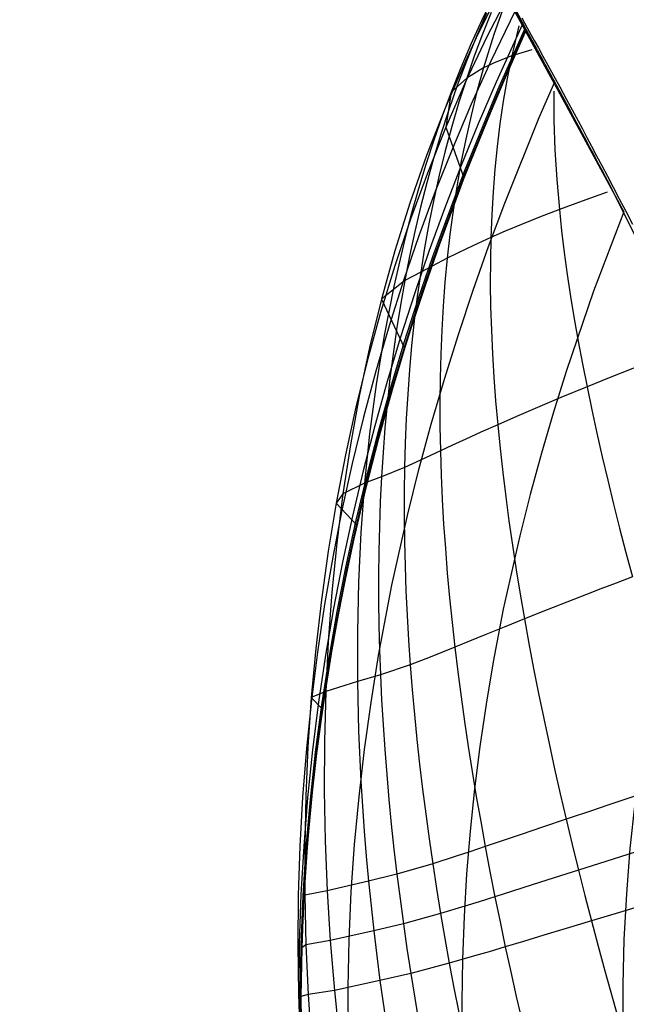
# Model space of a CAD drawing. Header units: millimetres. Extents: x -58 to 58, y -58 to 57.
# Tile 82 of 102: x 44.61 to 48.38, y 20.21 to 26.33. Entities that reach past the tile are written whole.
import ezdxf

# ---------------------------------------------------------------- set-up
doc = ezdxf.new("R2010")
doc.units = ezdxf.units.MM
doc.header["$MEASUREMENT"] = 0
doc.layers.add('Predefinito', color=5, linetype='Continuous')

msp = doc.modelspace()

# ---------------------------------------------------------------- linework, layer by layer
at = {"layer": 'Predefinito'}
for points in [[(44.6095, 31.3088), (45.6229, 29.8127), (46.5867, 28.283), (47.4992, 26.7222), (48.359, 25.1328)], [(47.7542, 26.2637), (46.9863, 27.6142), (46.1801, 28.9422), (45.3364, 30.2467)], [(53.6901, 9.3609), (53.335, 11.2085), (52.9163, 13.0427), (52.4346, 14.8614), (51.8904, 16.6624), (51.2844, 18.4435), (50.6172, 20.2027), (49.8897, 21.9377), (49.1028, 23.6467), (48.2574, 25.3274), (47.3544, 26.978), (46.395, 28.5964), (45.3803, 30.1807)], [(48.3564, 20.0509), (48.3557, 20.3333), (48.3628, 20.6156), (48.3775, 20.8977), (48.3996, 21.1797), (48.4291, 21.4615), (48.4656, 21.7432), (48.5093, 22.0248), (48.5736, 22.3765), (48.6173, 22.5869), (48.6809, 22.8655), (48.7506, 23.1419), (48.8261, 23.4162), (48.9074, 23.6884), (48.9941, 23.9586), (49.0862, 24.2268), (49.1836, 24.4932), (49.286, 24.7576), (49.3934, 25.0203), (49.5057, 25.2812), (49.7444, 25.7978), (50.0015, 26.3078)], [(47.7542, 26.2637), (47.6138, 25.946), (47.4806, 25.6284), (47.3548, 25.3108), (47.2363, 24.9934), (47.1253, 24.6762), (47.0216, 24.3593), (46.9254, 24.0427), (46.8365, 23.7266), (46.7552, 23.4108), (46.6813, 23.0957), (46.6149, 22.7811), (46.556, 22.4671), (46.5046, 22.1539), (46.4607, 21.8415), (46.4244, 21.5299), (46.3957, 21.2193), (46.3746, 20.9096), (46.3611, 20.6012), (46.3553, 20.294), (46.3572, 19.9881)], [(48.359, 25.1328), (48.1718, 24.6397), (48.0013, 24.1402), (47.9226, 23.8879), (47.8483, 23.6339), (47.7786, 23.3781), (47.7137, 23.1206), (47.6117, 22.6653), (47.5487, 22.3379), (47.5044, 22.0756), (47.4657, 21.8128), (47.4326, 21.5497), (47.4052, 21.2862), (47.3837, 21.0222), (47.3681, 20.7579), (47.3585, 20.4931), (47.3551, 20.2279), (47.358, 19.9622)]]:
    msp.add_lwpolyline(points, dxfattribs=at)
at = {"layer": 'Predefinito', "extrusion": (0.101382, 0.994203, 0.035799)}
msp.add_lwpolyline([(-44.6475, 40.2223), (-44.6053, 48.9928), (-44.7069, 58.8726)], dxfattribs=at)
at = {"layer": 'Predefinito', "extrusion": (-6.72539e-07, 1.90505e-06, 1)}
msp.add_lwpolyline([(47.7545, 26.2631), (47.614, 25.9454), (47.4808, 25.6278), (47.355, 25.3102), (47.2366, 24.9928), (47.1255, 24.6756), (47.0218, 24.3587), (46.9256, 24.0421), (46.8368, 23.7259), (46.7554, 23.4102), (46.6815, 23.095), (46.6151, 22.7805), (46.5562, 22.4665), (46.5048, 22.1533), (46.4609, 21.8409), (46.4246, 21.5293), (46.3959, 21.2187), (46.3748, 20.909), (46.3614, 20.6006), (46.3556, 20.2934), (46.3574, 19.9875), (46.367, 19.6833), (46.3843, 19.3806), (46.4093, 19.0797), (46.442, 18.7807), (46.4825, 18.4837), (46.5308, 18.1889), (46.5868, 17.8964), (46.6505, 17.6065), (46.7219, 17.3192), (46.801, 17.0347), (46.8878, 16.7531), (46.9822, 16.4748), (47.0842, 16.1997), (47.1937, 15.9281), (47.3107, 15.6603), (47.4351, 15.3962), (47.5668, 15.1362), (47.7057, 14.8803), (47.8518, 14.6288), (48.0049, 14.3819), (48.165, 14.1396), (48.3319, 13.9023), (48.5056, 13.6699), (48.6857, 13.4426), (48.8724, 13.2207), (49.0653, 13.0041), (49.2643, 12.7931), (49.4694, 12.5879), (49.6803, 12.3884), (49.897, 12.1949), (50.1192, 12.0073), (50.3468, 11.8259), (50.5796, 11.6506), (50.8175, 11.4816), (51.0604, 11.3188), (51.3081, 11.1625), (51.5603, 11.0127), (51.817, 10.8694), (52.0781, 10.7326), (52.3434, 10.6024), (52.6127, 10.4787), (52.8859, 10.3617), (53.163, 10.2514), (53.4436, 10.1478)], dxfattribs=at)
at = {"layer": 'Predefinito', "extrusion": (0.411515, 0.911403, 0)}
msp.add_lwpolyline([(-32.7611, 319.2989), (-32.7554, 319.2799), (-32.7501, 319.2609), (-32.7451, 319.242), (-32.7406, 319.223), (-32.7365, 319.204), (-32.7327, 319.1851), (-32.7293, 319.1663), (-32.7264, 319.1474), (-32.7237, 319.1287), (-32.7215, 319.11), (-32.7196, 319.0914), (-32.7181, 319.0729), (-32.7169, 319.0545), (-32.7161, 319.0362), (-32.7156, 319.018), (-32.7154, 319)], dxfattribs=at)
at = {"layer": 'Predefinito', "extrusion": (1, 0, 0)}
for points in [[(26.2637, 319), (26.2637, 60.0042)], [(26.2637, 319), (26.2637, 319)], [(21.2193, 319), (21.2193, 60.0005)]]:
    msp.add_lwpolyline(points, dxfattribs=at)
at = {"layer": 'Predefinito', "extrusion": (0.404182, 0.914678, 0)}
msp.add_lwpolyline([(-33.2985, 319.644), (-33.2838, 319.6261), (-33.2696, 319.6079), (-33.2557, 319.5894), (-33.2424, 319.5706), (-33.2295, 319.5516), (-33.217, 319.5323), (-33.2051, 319.5128), (-33.1936, 319.4931), (-33.1826, 319.4731), (-33.1721, 319.4531), (-33.1621, 319.4328), (-33.1526, 319.4124), (-33.1435, 319.3919), (-33.135, 319.3712), (-33.127, 319.3505), (-33.1195, 319.3297), (-33.1125, 319.3089), (-33.1059, 319.288), (-33.0999, 319.2671), (-33.0943, 319.2462), (-33.0893, 319.2253), (-33.0847, 319.2044), (-33.0806, 319.1835), (-33.0769, 319.1628), (-33.0737, 319.142), (-33.071, 319.1214), (-33.0687, 319.1009), (-33.0668, 319.0804), (-33.0654, 319.0601), (-33.0644, 319.0399), (-33.0638, 319.0199), (-33.0636, 319)], dxfattribs=at)
at = {"layer": 'Predefinito', "extrusion": (0.389197, 0.921154, 0)}
msp.add_lwpolyline([(-34.355, 319.9138), (-34.3385, 319.9063), (-34.322, 319.8985), (-34.3057, 319.8903), (-34.2895, 319.8818), (-34.2733, 319.873), (-34.2573, 319.8639), (-34.2415, 319.8544), (-34.2258, 319.8447), (-34.2102, 319.8346), (-34.1948, 319.8242), (-34.1796, 319.8135), (-34.1645, 319.8026), (-34.1496, 319.7913), (-34.135, 319.7797), (-34.1205, 319.7679), (-34.1062, 319.7558), (-34.0922, 319.7434), (-34.0784, 319.7307), (-34.0648, 319.7178), (-34.0515, 319.7046), (-34.0384, 319.6912), (-34.0256, 319.6775), (-34.013, 319.6636), (-34.0007, 319.6495), (-33.9887, 319.6351), (-33.9769, 319.6206), (-33.9655, 319.6058), (-33.9543, 319.5909), (-33.9435, 319.5758), (-33.9329, 319.5605), (-33.9226, 319.545), (-33.9127, 319.5294), (-33.903, 319.5136), (-33.8937, 319.4977), (-33.8847, 319.4817), (-33.876, 319.4655), (-33.8677, 319.4492), (-33.8596, 319.4329), (-33.8519, 319.4164), (-33.8445, 319.3998), (-33.8374, 319.3832), (-33.8307, 319.3665), (-33.8242, 319.3498), (-33.8181, 319.333), (-33.8124, 319.3161), (-33.8069, 319.2993), (-33.8018, 319.2824), (-33.797, 319.2655), (-33.7883, 319.2317), (-33.7809, 319.198), (-33.7747, 319.1644), (-33.7697, 319.1309), (-33.7659, 319.0977), (-33.7632, 319.0648), (-33.7616, 319.0322), (-33.7611, 319)], dxfattribs=at)
at = {"layer": 'Predefinito', "extrusion": (0.357894, 0.933762, 0)}
msp.add_lwpolyline([(-36.1595, 320), (-36.1373, 319.9998), (-36.1149, 319.999), (-36.0924, 319.9977), (-36.0696, 319.996), (-36.0468, 319.9936), (-36.0238, 319.9908), (-36.0007, 319.9873), (-35.9775, 319.9833), (-35.9543, 319.9787), (-35.931, 319.9735), (-35.9077, 319.9678), (-35.8843, 319.9614), (-35.861, 319.9544), (-35.8378, 319.9468), (-35.8145, 319.9386), (-35.7914, 319.9298), (-35.7684, 319.9203), (-35.7455, 319.9103), (-35.7228, 319.8996), (-35.7002, 319.8883), (-35.6779, 319.8764), (-35.6557, 319.8638), (-35.6339, 319.8507), (-35.6123, 319.837), (-35.591, 319.8227), (-35.5701, 319.8078), (-35.5494, 319.7924), (-35.5292, 319.7764), (-35.5094, 319.7598), (-35.4899, 319.7427), (-35.4709, 319.7252), (-35.4524, 319.7071), (-35.4343, 319.6886), (-35.4168, 319.6696), (-35.3997, 319.6501), (-35.3831, 319.6303), (-35.3671, 319.6101), (-35.3517, 319.5895), (-35.3368, 319.5685), (-35.3225, 319.5472), (-35.3088, 319.5256), (-35.2957, 319.5038), (-35.2831, 319.4816), (-35.2712, 319.4593), (-35.2599, 319.4367), (-35.2492, 319.414), (-35.2392, 319.3911), (-35.2297, 319.3681), (-35.2209, 319.345), (-35.2127, 319.3217), (-35.2051, 319.2985), (-35.1981, 319.2752), (-35.1917, 319.2518), (-35.186, 319.2285), (-35.1808, 319.2052), (-35.1762, 319.182), (-35.1722, 319.1588), (-35.1688, 319.1357), (-35.1659, 319.1127), (-35.1635, 319.0899), (-35.1618, 319.0671), (-35.1605, 319.0446), (-35.1597, 319.0222), (-35.1595, 319)], dxfattribs=at)
at = {"layer": 'Predefinito', "extrusion": (0.289486, 0.957182, 0)}
msp.add_lwpolyline([(-38.9554, 320), (-38.9333, 319.9998), (-38.9109, 319.999), (-38.8883, 319.9977), (-38.8656, 319.996), (-38.8427, 319.9936), (-38.8198, 319.9908), (-38.7967, 319.9873), (-38.7735, 319.9833), (-38.7502, 319.9787), (-38.7269, 319.9735), (-38.7036, 319.9678), (-38.6803, 319.9614), (-38.657, 319.9544), (-38.6337, 319.9468), (-38.6105, 319.9386), (-38.5874, 319.9298), (-38.5643, 319.9203), (-38.5414, 319.9103), (-38.5187, 319.8996), (-38.4962, 319.8883), (-38.4738, 319.8764), (-38.4517, 319.8638), (-38.4298, 319.8507), (-38.4082, 319.837), (-38.387, 319.8227), (-38.366, 319.8078), (-38.3454, 319.7924), (-38.3251, 319.7764), (-38.3053, 319.7598), (-38.2859, 319.7427), (-38.2669, 319.7252), (-38.2483, 319.7071), (-38.2303, 319.6886), (-38.2127, 319.6696), (-38.1956, 319.6501), (-38.1791, 319.6303), (-38.1631, 319.6101), (-38.1476, 319.5895), (-38.1328, 319.5685), (-38.1185, 319.5472), (-38.1047, 319.5256), (-38.0916, 319.5038), (-38.0791, 319.4816), (-38.0672, 319.4593), (-38.0559, 319.4367), (-38.0452, 319.414), (-38.0351, 319.3911), (-38.0257, 319.3681), (-38.0168, 319.345), (-38.0086, 319.3217), (-38.001, 319.2985), (-37.994, 319.2752), (-37.9877, 319.2518), (-37.9819, 319.2285), (-37.9767, 319.2052), (-37.9721, 319.182), (-37.9681, 319.1588), (-37.9647, 319.1357), (-37.9618, 319.1127), (-37.9595, 319.0899), (-37.9577, 319.0671), (-37.9564, 319.0446), (-37.9557, 319.0222), (-37.9554, 319)], dxfattribs=at)
at = {"layer": 'Predefinito', "extrusion": (0.252097, 0.967702, 0)}
msp.add_lwpolyline([(-40.3419, 320), (-40.3197, 319.9998), (-40.2973, 319.999), (-40.2748, 319.9977), (-40.252, 319.996), (-40.2292, 319.9936), (-40.2062, 319.9908), (-40.1831, 319.9873), (-40.1599, 319.9833), (-40.1367, 319.9787), (-40.1134, 319.9735), (-40.0901, 319.9678), (-40.0667, 319.9614), (-40.0434, 319.9544), (-40.0202, 319.9468), (-39.9969, 319.9386), (-39.9738, 319.9298), (-39.9508, 319.9203), (-39.9279, 319.9103), (-39.9052, 319.8996), (-39.8826, 319.8883), (-39.8603, 319.8764), (-39.8381, 319.8638), (-39.8163, 319.8507), (-39.7947, 319.837), (-39.7734, 319.8227), (-39.7524, 319.8078), (-39.7318, 319.7924), (-39.7116, 319.7764), (-39.6918, 319.7598), (-39.6723, 319.7427), (-39.6533, 319.7252), (-39.6348, 319.7071), (-39.6167, 319.6886), (-39.5992, 319.6696), (-39.5821, 319.6501), (-39.5655, 319.6303), (-39.5495, 319.6101), (-39.5341, 319.5895), (-39.5192, 319.5685), (-39.5049, 319.5472), (-39.4912, 319.5256), (-39.4781, 319.5038), (-39.4655, 319.4816), (-39.4536, 319.4593), (-39.4423, 319.4367), (-39.4316, 319.414), (-39.4216, 319.3911), (-39.4121, 319.3681), (-39.4033, 319.345), (-39.3951, 319.3217), (-39.3875, 319.2985), (-39.3805, 319.2752), (-39.3741, 319.2518), (-39.3684, 319.2285), (-39.3632, 319.2052), (-39.3586, 319.182), (-39.3546, 319.1588), (-39.3511, 319.1357), (-39.3483, 319.1127), (-39.3459, 319.0899), (-39.3442, 319.0671), (-39.3429, 319.0446), (-39.3421, 319.0222), (-39.3419, 319)], dxfattribs=at)
at = {"layer": 'Predefinito', "extrusion": (0.212387, 0.977186, 0)}
msp.add_lwpolyline([(-41.7108, 320), (-41.6887, 319.9998), (-41.6663, 319.999), (-41.6437, 319.9977), (-41.621, 319.996), (-41.5981, 319.9936), (-41.5752, 319.9908), (-41.5521, 319.9873), (-41.5289, 319.9833), (-41.5056, 319.9787), (-41.4823, 319.9735), (-41.459, 319.9678), (-41.4357, 319.9614), (-41.4124, 319.9544), (-41.3891, 319.9468), (-41.3659, 319.9386), (-41.3428, 319.9298), (-41.3197, 319.9203), (-41.2968, 319.9103), (-41.2741, 319.8996), (-41.2516, 319.8883), (-41.2292, 319.8764), (-41.2071, 319.8638), (-41.1852, 319.8507), (-41.1636, 319.837), (-41.1424, 319.8227), (-41.1214, 319.8078), (-41.1008, 319.7924), (-41.0806, 319.7764), (-41.0607, 319.7598), (-41.0413, 319.7427), (-41.0223, 319.7252), (-41.0037, 319.7071), (-40.9857, 319.6886), (-40.9681, 319.6696), (-40.951, 319.6501), (-40.9345, 319.6303), (-40.9185, 319.6101), (-40.903, 319.5895), (-40.8882, 319.5685), (-40.8739, 319.5472), (-40.8601, 319.5256), (-40.847, 319.5038), (-40.8345, 319.4816), (-40.8226, 319.4593), (-40.8113, 319.4367), (-40.8006, 319.414), (-40.7905, 319.3911), (-40.7811, 319.3681), (-40.7722, 319.345), (-40.764, 319.3217), (-40.7564, 319.2985), (-40.7494, 319.2752), (-40.7431, 319.2518), (-40.7373, 319.2285), (-40.7321, 319.2052), (-40.7275, 319.182), (-40.7235, 319.1588), (-40.7201, 319.1357), (-40.7172, 319.1127), (-40.7149, 319.0899), (-40.7131, 319.0671), (-40.7118, 319.0446), (-40.7111, 319.0222), (-40.7108, 319)], dxfattribs=at)
at = {"layer": 'Predefinito', "extrusion": (0.20208, 0.979369, 0)}
msp.add_lwpolyline([(-42.0492, 320), (-42.0271, 319.9998), (-42.0047, 319.999), (-41.9821, 319.9977), (-41.9594, 319.996), (-41.9365, 319.9936), (-41.9136, 319.9908), (-41.8905, 319.9873), (-41.8673, 319.9833), (-41.844, 319.9787), (-41.8207, 319.9735), (-41.7974, 319.9678), (-41.7741, 319.9614), (-41.7508, 319.9544), (-41.7275, 319.9468), (-41.7043, 319.9386), (-41.6812, 319.9298), (-41.6581, 319.9203), (-41.6352, 319.9103), (-41.6125, 319.8996), (-41.59, 319.8883), (-41.5676, 319.8764), (-41.5455, 319.8638), (-41.5236, 319.8507), (-41.502, 319.837), (-41.4808, 319.8227), (-41.4598, 319.8078), (-41.4392, 319.7924), (-41.4189, 319.7764), (-41.3991, 319.7598), (-41.3797, 319.7427), (-41.3607, 319.7252), (-41.3421, 319.7071), (-41.3241, 319.6886), (-41.3065, 319.6696), (-41.2894, 319.6501), (-41.2729, 319.6303), (-41.2569, 319.6101), (-41.2414, 319.5895), (-41.2266, 319.5685), (-41.2123, 319.5472), (-41.1985, 319.5256), (-41.1854, 319.5038), (-41.1729, 319.4816), (-41.161, 319.4593), (-41.1497, 319.4367), (-41.139, 319.414), (-41.1289, 319.3911), (-41.1195, 319.3681), (-41.1106, 319.345), (-41.1024, 319.3217), (-41.0948, 319.2985), (-41.0878, 319.2752), (-41.0815, 319.2518), (-41.0757, 319.2285), (-41.0705, 319.2052), (-41.0659, 319.182), (-41.0619, 319.1588), (-41.0585, 319.1357), (-41.0556, 319.1127), (-41.0533, 319.0899), (-41.0515, 319.0671), (-41.0502, 319.0446), (-41.0495, 319.0222), (-41.0492, 319)], dxfattribs=at)
at = {"layer": 'Predefinito', "extrusion": (0.191642, 0.981465, 0)}
msp.add_lwpolyline([(-42.3849, 320), (-42.3627, 319.9998), (-42.3404, 319.999), (-42.3178, 319.9977), (-42.2951, 319.996), (-42.2722, 319.9936), (-42.2492, 319.9908), (-42.2261, 319.9873), (-42.203, 319.9833), (-42.1797, 319.9787), (-42.1564, 319.9735), (-42.1331, 319.9678), (-42.1098, 319.9614), (-42.0865, 319.9544), (-42.0632, 319.9468), (-42.04, 319.9386), (-42.0168, 319.9298), (-41.9938, 319.9203), (-41.9709, 319.9103), (-41.9482, 319.8996), (-41.9256, 319.8883), (-41.9033, 319.8764), (-41.8812, 319.8638), (-41.8593, 319.8507), (-41.8377, 319.837), (-41.8164, 319.8227), (-41.7955, 319.8078), (-41.7749, 319.7924), (-41.7546, 319.7764), (-41.7348, 319.7598), (-41.7154, 319.7427), (-41.6964, 319.7252), (-41.6778, 319.7071), (-41.6598, 319.6886), (-41.6422, 319.6696), (-41.6251, 319.6501), (-41.6086, 319.6303), (-41.5926, 319.6101), (-41.5771, 319.5895), (-41.5622, 319.5685), (-41.5479, 319.5472), (-41.5342, 319.5256), (-41.5211, 319.5038), (-41.5086, 319.4816), (-41.4966, 319.4593), (-41.4853, 319.4367), (-41.4747, 319.414), (-41.4646, 319.3911), (-41.4551, 319.3681), (-41.4463, 319.345), (-41.4381, 319.3217), (-41.4305, 319.2985), (-41.4235, 319.2752), (-41.4172, 319.2518), (-41.4114, 319.2285), (-41.4062, 319.2052), (-41.4016, 319.182), (-41.3976, 319.1588), (-41.3942, 319.1357), (-41.3913, 319.1127), (-41.389, 319.0899), (-41.3872, 319.0671), (-41.3859, 319.0446), (-41.3852, 319.0222), (-41.3849, 319)], dxfattribs=at)
at = {"layer": 'Predefinito', "extrusion": (0.170416, 0.985372, 0)}
msp.add_lwpolyline([(-43.0461, 320), (-43.0239, 319.9998), (-43.0016, 319.999), (-42.979, 319.9977), (-42.9563, 319.996), (-42.9334, 319.9936), (-42.9104, 319.9908), (-42.8873, 319.9873), (-42.8642, 319.9833), (-42.8409, 319.9787), (-42.8176, 319.9735), (-42.7943, 319.9678), (-42.771, 319.9614), (-42.7477, 319.9544), (-42.7244, 319.9468), (-42.7012, 319.9386), (-42.678, 319.9298), (-42.655, 319.9203), (-42.6321, 319.9103), (-42.6094, 319.8996), (-42.5868, 319.8883), (-42.5645, 319.8764), (-42.5424, 319.8638), (-42.5205, 319.8507), (-42.4989, 319.837), (-42.4776, 319.8227), (-42.4567, 319.8078), (-42.4361, 319.7924), (-42.4158, 319.7764), (-42.396, 319.7598), (-42.3766, 319.7427), (-42.3576, 319.7252), (-42.339, 319.7071), (-42.321, 319.6886), (-42.3034, 319.6696), (-42.2863, 319.6501), (-42.2698, 319.6303), (-42.2538, 319.6101), (-42.2383, 319.5895), (-42.2234, 319.5685), (-42.2091, 319.5472), (-42.1954, 319.5256), (-42.1823, 319.5038), (-42.1698, 319.4816), (-42.1578, 319.4593), (-42.1465, 319.4367), (-42.1359, 319.414), (-42.1258, 319.3911), (-42.1163, 319.3681), (-42.1075, 319.345), (-42.0993, 319.3217), (-42.0917, 319.2985), (-42.0847, 319.2752), (-42.0784, 319.2518), (-42.0726, 319.2285), (-42.0674, 319.2052), (-42.0628, 319.182), (-42.0588, 319.1588), (-42.0554, 319.1357), (-42.0525, 319.1127), (-42.0502, 319.0899), (-42.0484, 319.0671), (-42.0471, 319.0446), (-42.0464, 319.0222), (-42.0461, 319)], dxfattribs=at)
at = {"layer": 'Predefinito', "extrusion": (0.126561, 0.991959, 0)}
msp.add_lwpolyline([(-44.3228, 320), (-44.3006, 319.9998), (-44.2782, 319.999), (-44.2557, 319.9977), (-44.233, 319.996), (-44.2101, 319.9936), (-44.1871, 319.9908), (-44.164, 319.9873), (-44.1409, 319.9833), (-44.1176, 319.9787), (-44.0943, 319.9735), (-44.071, 319.9678), (-44.0477, 319.9614), (-44.0244, 319.9544), (-44.0011, 319.9468), (-43.9779, 319.9386), (-43.9547, 319.9298), (-43.9317, 319.9203), (-43.9088, 319.9103), (-43.8861, 319.8996), (-43.8635, 319.8883), (-43.8412, 319.8764), (-43.8191, 319.8638), (-43.7972, 319.8507), (-43.7756, 319.837), (-43.7543, 319.8227), (-43.7334, 319.8078), (-43.7128, 319.7924), (-43.6925, 319.7764), (-43.6727, 319.7598), (-43.6533, 319.7427), (-43.6343, 319.7252), (-43.6157, 319.7071), (-43.5977, 319.6886), (-43.5801, 319.6696), (-43.563, 319.6501), (-43.5465, 319.6303), (-43.5305, 319.6101), (-43.515, 319.5895), (-43.5001, 319.5685), (-43.4858, 319.5472), (-43.4721, 319.5256), (-43.459, 319.5038), (-43.4465, 319.4816), (-43.4345, 319.4593), (-43.4232, 319.4367), (-43.4126, 319.414), (-43.4025, 319.3911), (-43.393, 319.3681), (-43.3842, 319.345), (-43.376, 319.3217), (-43.3684, 319.2985), (-43.3614, 319.2752), (-43.3551, 319.2518), (-43.3493, 319.2285), (-43.3441, 319.2052), (-43.3395, 319.182), (-43.3355, 319.1588), (-43.3321, 319.1357), (-43.3292, 319.1127), (-43.3269, 319.0899), (-43.3251, 319.0671), (-43.3238, 319.0446), (-43.3231, 319.0222), (-43.3228, 319)], dxfattribs=at)
at = {"layer": 'Predefinito', "extrusion": (0.080848, 0.996726, 0)}
msp.add_lwpolyline([(-45.5283, 320), (-45.5061, 319.9998), (-45.4837, 319.999), (-45.4612, 319.9977), (-45.4384, 319.996), (-45.4156, 319.9936), (-45.3926, 319.9908), (-45.3695, 319.9873), (-45.3463, 319.9833), (-45.3231, 319.9787), (-45.2998, 319.9735), (-45.2765, 319.9678), (-45.2531, 319.9614), (-45.2298, 319.9544), (-45.2065, 319.9468), (-45.1833, 319.9386), (-45.1602, 319.9298), (-45.1372, 319.9203), (-45.1143, 319.9103), (-45.0916, 319.8996), (-45.069, 319.8883), (-45.0467, 319.8764), (-45.0245, 319.8638), (-45.0027, 319.8507), (-44.9811, 319.837), (-44.9598, 319.8227), (-44.9388, 319.8078), (-44.9182, 319.7924), (-44.898, 319.7764), (-44.8782, 319.7598), (-44.8587, 319.7427), (-44.8397, 319.7252), (-44.8212, 319.7071), (-44.8031, 319.6886), (-44.7855, 319.6696), (-44.7685, 319.6501), (-44.7519, 319.6303), (-44.7359, 319.6101), (-44.7205, 319.5895), (-44.7056, 319.5685), (-44.6913, 319.5472), (-44.6776, 319.5256), (-44.6645, 319.5038), (-44.6519, 319.4816), (-44.64, 319.4593), (-44.6287, 319.4367), (-44.618, 319.414), (-44.608, 319.3911), (-44.5985, 319.3681), (-44.5897, 319.345), (-44.5815, 319.3217), (-44.5739, 319.2985), (-44.5669, 319.2752), (-44.5605, 319.2518), (-44.5548, 319.2285), (-44.5496, 319.2052), (-44.545, 319.182), (-44.541, 319.1588), (-44.5375, 319.1357), (-44.5347, 319.1127), (-44.5323, 319.0899), (-44.5306, 319.0671), (-44.5293, 319.0446), (-44.5285, 319.0222), (-44.5283, 319)], dxfattribs=at)
at = {"layer": 'Predefinito', "extrusion": (0.069085, 0.997611, 0)}
msp.add_lwpolyline([(-45.8181, 320), (-45.796, 319.9998), (-45.7736, 319.999), (-45.751, 319.9977), (-45.7283, 319.996), (-45.7054, 319.9936), (-45.6825, 319.9908), (-45.6594, 319.9873), (-45.6362, 319.9833), (-45.6129, 319.9787), (-45.5896, 319.9735), (-45.5663, 319.9678), (-45.543, 319.9614), (-45.5197, 319.9544), (-45.4964, 319.9468), (-45.4732, 319.9386), (-45.4501, 319.9298), (-45.427, 319.9203), (-45.4041, 319.9103), (-45.3814, 319.8996), (-45.3589, 319.8883), (-45.3365, 319.8764), (-45.3144, 319.8638), (-45.2925, 319.8507), (-45.2709, 319.837), (-45.2497, 319.8227), (-45.2287, 319.8078), (-45.2081, 319.7924), (-45.1878, 319.7764), (-45.168, 319.7598), (-45.1486, 319.7427), (-45.1296, 319.7252), (-45.111, 319.7071), (-45.093, 319.6886), (-45.0754, 319.6696), (-45.0583, 319.6501), (-45.0418, 319.6303), (-45.0258, 319.6101), (-45.0103, 319.5895), (-44.9955, 319.5685), (-44.9812, 319.5472), (-44.9674, 319.5256), (-44.9543, 319.5038), (-44.9418, 319.4816), (-44.9299, 319.4593), (-44.9186, 319.4367), (-44.9079, 319.414), (-44.8978, 319.3911), (-44.8884, 319.3681), (-44.8795, 319.345), (-44.8713, 319.3217), (-44.8637, 319.2985), (-44.8567, 319.2752), (-44.8504, 319.2518), (-44.8446, 319.2285), (-44.8394, 319.2052), (-44.8348, 319.182), (-44.8308, 319.1588), (-44.8274, 319.1357), (-44.8245, 319.1127), (-44.8222, 319.0899), (-44.8204, 319.0671), (-44.8191, 319.0446), (-44.8184, 319.0222), (-44.8181, 319)], dxfattribs=at)
at = {"layer": 'Predefinito', "extrusion": (0.057204, 0.998362, 0)}
msp.add_lwpolyline([(-46.1025, 320), (-46.0803, 319.9998), (-46.0579, 319.999), (-46.0354, 319.9977), (-46.0127, 319.996), (-45.9898, 319.9936), (-45.9668, 319.9908), (-45.9437, 319.9873), (-45.9206, 319.9833), (-45.8973, 319.9787), (-45.874, 319.9735), (-45.8507, 319.9678), (-45.8274, 319.9614), (-45.8041, 319.9544), (-45.7808, 319.9468), (-45.7576, 319.9386), (-45.7344, 319.9298), (-45.7114, 319.9203), (-45.6885, 319.9103), (-45.6658, 319.8996), (-45.6432, 319.8883), (-45.6209, 319.8764), (-45.5988, 319.8638), (-45.5769, 319.8507), (-45.5553, 319.837), (-45.534, 319.8227), (-45.5131, 319.8078), (-45.4925, 319.7924), (-45.4722, 319.7764), (-45.4524, 319.7598), (-45.433, 319.7427), (-45.414, 319.7252), (-45.3954, 319.7071), (-45.3774, 319.6886), (-45.3598, 319.6696), (-45.3427, 319.6501), (-45.3262, 319.6303), (-45.3102, 319.6101), (-45.2947, 319.5895), (-45.2798, 319.5685), (-45.2655, 319.5472), (-45.2518, 319.5256), (-45.2387, 319.5038), (-45.2262, 319.4816), (-45.2142, 319.4593), (-45.2029, 319.4367), (-45.1923, 319.414), (-45.1822, 319.3911), (-45.1727, 319.3681), (-45.1639, 319.345), (-45.1557, 319.3217), (-45.1481, 319.2985), (-45.1411, 319.2752), (-45.1348, 319.2518), (-45.129, 319.2285), (-45.1238, 319.2052), (-45.1192, 319.182), (-45.1152, 319.1588), (-45.1118, 319.1357), (-45.1089, 319.1127), (-45.1066, 319.0899), (-45.1048, 319.0671), (-45.1035, 319.0446), (-45.1028, 319.0222), (-45.1025, 319)], dxfattribs=at)
at = {"layer": 'Predefinito', "extrusion": (0.033096, 0.999452, 0)}
msp.add_lwpolyline([(-46.6539, 320), (-46.6317, 319.9998), (-46.6093, 319.999), (-46.5868, 319.9977), (-46.5641, 319.996), (-46.5412, 319.9936), (-46.5182, 319.9908), (-46.4951, 319.9873), (-46.4719, 319.9833), (-46.4487, 319.9787), (-46.4254, 319.9735), (-46.4021, 319.9678), (-46.3788, 319.9614), (-46.3554, 319.9544), (-46.3322, 319.9468), (-46.3089, 319.9386), (-46.2858, 319.9298), (-46.2628, 319.9203), (-46.2399, 319.9103), (-46.2172, 319.8996), (-46.1946, 319.8883), (-46.1723, 319.8764), (-46.1502, 319.8638), (-46.1283, 319.8507), (-46.1067, 319.837), (-46.0854, 319.8227), (-46.0645, 319.8078), (-46.0439, 319.7924), (-46.0236, 319.7764), (-46.0038, 319.7598), (-45.9843, 319.7427), (-45.9653, 319.7252), (-45.9468, 319.7071), (-45.9287, 319.6886), (-45.9112, 319.6696), (-45.8941, 319.6501), (-45.8776, 319.6303), (-45.8616, 319.6101), (-45.8461, 319.5895), (-45.8312, 319.5685), (-45.8169, 319.5472), (-45.8032, 319.5256), (-45.7901, 319.5038), (-45.7775, 319.4816), (-45.7656, 319.4593), (-45.7543, 319.4367), (-45.7436, 319.414), (-45.7336, 319.3911), (-45.7241, 319.3681), (-45.7153, 319.345), (-45.7071, 319.3217), (-45.6995, 319.2985), (-45.6925, 319.2752), (-45.6861, 319.2518), (-45.6804, 319.2285), (-45.6752, 319.2052), (-45.6706, 319.182), (-45.6666, 319.1588), (-45.6632, 319.1357), (-45.6603, 319.1127), (-45.658, 319.0899), (-45.6562, 319.0671), (-45.6549, 319.0446), (-45.6542, 319.0222), (-45.6539, 319)], dxfattribs=at)
at = {"layer": 'Predefinito', "extrusion": (0.024883, 0.99969, 0)}
msp.add_lwpolyline([(-47.8339, 320), (-47.8561, 319.9998), (-47.8785, 319.999), (-47.901, 319.9977), (-47.9237, 319.996), (-47.9466, 319.9936), (-47.9696, 319.9908), (-47.9927, 319.9873), (-48.0158, 319.9833), (-48.0391, 319.9787), (-48.0624, 319.9735), (-48.0857, 319.9678), (-48.109, 319.9614), (-48.1324, 319.9544), (-48.1556, 319.9468), (-48.1788, 319.9386), (-48.202, 319.9298), (-48.225, 319.9203), (-48.2479, 319.9103), (-48.2706, 319.8996), (-48.2932, 319.8883), (-48.3155, 319.8764), (-48.3376, 319.8638), (-48.3595, 319.8507), (-48.3811, 319.837), (-48.4024, 319.8227), (-48.4233, 319.8078), (-48.4439, 319.7924), (-48.4642, 319.7764), (-48.484, 319.7598), (-48.5035, 319.7427), (-48.5225, 319.7252), (-48.541, 319.7071), (-48.5591, 319.6886), (-48.5766, 319.6696), (-48.5937, 319.6501), (-48.6102, 319.6303), (-48.6262, 319.6101), (-48.6417, 319.5895), (-48.6566, 319.5685), (-48.6709, 319.5472), (-48.6846, 319.5256), (-48.6977, 319.5038), (-48.7103, 319.4816), (-48.7222, 319.4593), (-48.7335, 319.4367), (-48.7442, 319.414), (-48.7542, 319.3911), (-48.7637, 319.3681), (-48.7725, 319.345), (-48.7807, 319.3217), (-48.7883, 319.2985), (-48.7953, 319.2752), (-48.8017, 319.2518), (-48.8074, 319.2285), (-48.8126, 319.2052), (-48.8172, 319.182), (-48.8212, 319.1588), (-48.8246, 319.1357), (-48.8275, 319.1127), (-48.8298, 319.0899), (-48.8316, 319.0671), (-48.8329, 319.0446), (-48.8336, 319.0222), (-48.8339, 319)], dxfattribs=at)
at = {"layer": 'Predefinito'}
for points in [[(47.5814, 26.5374, 43.5048), (47.4773, 26.3225, 43.3765), (47.4107, 26.1744, 43.2894), (47.3478, 26.0257, 43.2031), (47.2885, 25.8765, 43.1176), (47.2326, 25.7268, 43.033), (47.1802, 25.5766, 42.9495), (47.1311, 25.4261, 42.8671), (47.0852, 25.2753, 42.7858), (47.0423, 25.1241, 42.7057), (47.0025, 24.9728, 42.627), (46.9316, 24.6696, 42.4737), (46.8715, 24.3656, 42.3266), (46.8216, 24.0608, 42.186), (46.7813, 23.7551, 42.0524), (46.75, 23.4488, 41.9263), (46.7273, 23.1417, 41.8079), (46.7127, 22.8339, 41.6976), (46.7057, 22.5255, 41.5955), (46.7061, 22.2165, 41.502), (46.7135, 21.9071, 41.4172), (46.7276, 21.5974, 41.3415), (46.7371, 21.4425, 41.307), (46.7482, 21.2876, 41.2749), (46.7608, 21.1327, 41.2451), (46.7749, 20.9778, 41.2177), (46.7906, 20.8231, 41.1927), (46.8077, 20.6684, 41.17), (46.8262, 20.5137, 41.1499), (46.8461, 20.3594, 41.1322), (46.8901, 20.0518, 41.1035)], [(47.5975, 26.5163, 46.8849), (47.5143, 26.3556, 46.8074), (47.4437, 26.2119, 46.7389), (47.3761, 26.0674, 46.6709), (47.2497, 25.7764, 46.5365), (47.1349, 25.4828, 46.4046), (47.0311, 25.1871, 46.2758), (46.9379, 24.8896, 46.1506), (46.855, 24.5906, 46.0294), (46.7817, 24.2903, 45.9127), (46.7178, 23.9886, 45.8009), (46.6627, 23.6857, 45.6945), (46.6162, 23.3815, 45.5937), (46.5779, 23.0763, 45.4988), (46.5475, 22.7701, 45.4102), (46.5248, 22.4629, 45.328), (46.5095, 22.1549, 45.2525), (46.5014, 21.8462, 45.1839), (46.5004, 21.537, 45.1224), (46.5061, 21.2275, 45.0681), (46.5186, 20.9178, 45.0213), (46.5376, 20.6081, 44.9821), (46.5631, 20.2987, 44.9507), (46.5949, 19.9897, 44.9267)], [(47.7542, 26.2637, 60.0042), (47.6139, 26.5306, 45.9632)], [(47.6336, 26.4598, 50.2198), (47.5102, 26.2184, 50.1312), (47.3778, 25.9394, 50.0306), (47.2545, 25.6576, 49.9312), (47.1403, 25.3733, 49.8334), (47.0347, 25.0865, 49.7375), (46.9378, 24.7976, 49.644), (46.8492, 24.5067, 49.5531), (46.7688, 24.2139, 49.4654), (46.6963, 23.9193, 49.381), (46.6316, 23.6228, 49.3004), (46.5745, 23.3247, 49.2238), (46.5249, 23.0249, 49.1515), (46.4826, 22.7235, 49.0837), (46.4476, 22.4207, 49.0206), (46.4198, 22.1165, 48.9624), (46.399, 21.8112, 48.9093), (46.3853, 21.5048, 48.8614), (46.3786, 21.1977, 48.819), (46.3788, 20.8898, 48.7822), (46.3859, 20.5814, 48.7512), (46.3999, 20.2726, 48.726), (46.4208, 19.9635, 48.7064)], [(47.6269, 26.4416, 38.1844), (47.5535, 26.2342, 38.011), (47.489, 26.0265, 37.8402), (47.4482, 25.8791, 37.7209), (47.4114, 25.7316, 37.6032), (47.3783, 25.584, 37.4873), (47.3489, 25.4363, 37.3732), (47.3228, 25.2885, 37.261), (47.3, 25.1406, 37.1508), (47.2804, 24.9926, 37.0427), (47.2636, 24.8445, 36.9369), (47.2496, 24.6961, 36.8332), (47.2383, 24.5475, 36.732), (47.2296, 24.3985, 36.6331), (47.2234, 24.2492, 36.5367), (47.2195, 24.0995, 36.4428), (47.2179, 23.9495, 36.3516), (47.2185, 23.7992, 36.2629), (47.2212, 23.6484, 36.177), (47.226, 23.4974, 36.0939), (47.2327, 23.346, 36.0135), (47.2413, 23.1942, 35.936), (47.2517, 23.0421, 35.8613), (47.2639, 22.8896, 35.7894), (47.2778, 22.7367, 35.7205), (47.2933, 22.5835, 35.6546), (47.3104, 22.4299, 35.5916), (47.3291, 22.276, 35.5317), (47.3493, 22.1218, 35.4747), (47.3709, 21.9673, 35.4209), (47.3939, 21.8125, 35.3702), (47.4183, 21.6576, 35.3226), (47.4441, 21.5024, 35.2781), (47.4711, 21.3471, 35.2369), (47.4993, 21.1916, 35.1988), (47.5288, 21.036, 35.164), (47.5594, 20.8803, 35.1324), (47.5912, 20.7245, 35.1042), (47.6241, 20.5691, 35.0792), (47.6578, 20.4148, 35.0574), (47.6924, 20.2617, 35.0385), (47.7636, 19.9594, 35.0083)], [(47.6835, 26.3767, 53.5271), (47.5338, 26.0685, 53.4512), (47.4124, 25.8007, 53.3861), (47.2976, 25.5305, 53.3214), (47.1892, 25.2578, 53.2573), (47.0874, 24.9827, 53.1942), (46.9919, 24.7052, 53.1324), (46.9028, 24.4252, 53.072), (46.82, 24.1426, 53.0134), (46.7436, 23.8577, 52.9568), (46.6736, 23.5704, 52.9025), (46.61, 23.2807, 52.8507), (46.5528, 22.9888, 52.8016), (46.5021, 22.6946, 52.7553), (46.458, 22.3983, 52.712), (46.4205, 22.1, 52.6719), (46.3898, 21.7998, 52.6351), (46.3658, 21.4979, 52.6018), (46.3487, 21.1944, 52.5721), (46.3386, 20.8894, 52.5461), (46.3356, 20.5832, 52.524), (46.3397, 20.2758, 52.5059), (46.3512, 19.9674, 52.4915)], [(47.507, 26.367, 41.6783), (47.4425, 26.2175, 41.5808), (47.3821, 26.0675, 41.4842), (47.3256, 25.9171, 41.3886), (47.2729, 25.7664, 41.2941), (47.2238, 25.6154, 41.2008), (47.1783, 25.4642, 41.1087), (47.1362, 25.3128, 41.0181), (47.0974, 25.1612, 40.9289), (47.0618, 25.0095, 40.8411), (47.0292, 24.8577, 40.755), (46.9996, 24.7059, 40.6706), (46.9727, 24.554, 40.5879), (46.9486, 24.4019, 40.507), (46.908, 24.0973, 40.3509), (46.8771, 23.792, 40.2028), (46.8652, 23.6392, 40.1318), (46.8554, 23.4862, 40.063), (46.8477, 23.333, 39.9964), (46.8421, 23.1797, 39.932), (46.8385, 23.0263, 39.8699), (46.8369, 22.8727, 39.81), (46.8371, 22.7189, 39.7525), (46.8392, 22.5651, 39.6973), (46.8431, 22.411, 39.6445), (46.8487, 22.2569, 39.5941), (46.856, 22.1025, 39.5461), (46.8649, 21.9482, 39.5006), (46.8755, 21.7937, 39.4576), (46.8876, 21.6392, 39.4171), (46.9012, 21.4847, 39.3792), (46.9164, 21.3302, 39.3438), (46.933, 21.1756, 39.3111), (46.951, 21.0212, 39.2809), (46.9704, 20.8667, 39.2534), (46.9912, 20.7124, 39.2286), (47.0134, 20.5582, 39.2065), (47.0368, 20.4042, 39.1871), (47.0874, 20.0979, 39.1557)], [(47.5358, 26.3706, 39.9229), (47.4818, 26.2351, 39.824), (47.4313, 26.0993, 39.726), (47.3843, 25.9634, 39.629), (47.3361, 25.813, 39.523), (47.2918, 25.6624, 39.4184), (47.2512, 25.5116, 39.3153), (47.2142, 25.3608, 39.2138), (47.1806, 25.21, 39.1139), (47.1503, 25.059, 39.0158), (47.1231, 24.9081, 38.9195), (47.0989, 24.7571, 38.8252), (47.0775, 24.6061, 38.7328), (47.0588, 24.4549, 38.6425), (47.0427, 24.3036, 38.5544), (47.0292, 24.1521, 38.4684), (47.0181, 24.0004, 38.3846), (47.0094, 23.8485, 38.3032), (47.0029, 23.6965, 38.2242), (46.9985, 23.5442, 38.1475), (46.9963, 23.3918, 38.0733), (46.9961, 23.2392, 38.0017), (46.9978, 23.0864, 37.9325), (47.0015, 22.9334, 37.8659), (47.0069, 22.7802, 37.8018), (47.0142, 22.6268, 37.7404), (47.0232, 22.4732, 37.6816), (47.0339, 22.3195, 37.6255), (47.0461, 22.1655, 37.5722), (47.06, 22.0114, 37.5215), (47.0754, 21.8571, 37.4737), (47.0923, 21.7028, 37.4286), (47.1106, 21.5484, 37.3864), (47.1303, 21.3939, 37.347), (47.1514, 21.2394, 37.3105), (47.1739, 21.0849, 37.2769), (47.1976, 20.9304, 37.2462), (47.2227, 20.776, 37.2184), (47.2489, 20.6216, 37.1937), (47.2764, 20.4675, 37.1719), (47.3049, 20.3141, 37.153), (47.3345, 20.1615, 37.1366)], [(47.7309, 26.2985, 56.79), (47.5665, 25.9374, 56.7461), (47.456, 25.6796, 56.7149), (47.35, 25.4195, 56.6836), (47.2487, 25.157, 56.6525), (47.152, 24.8919, 56.6216), (47.0601, 24.6241, 56.5911), (46.9728, 24.3535, 56.5613), (46.8905, 24.0799, 56.5322), (46.8132, 23.8035, 56.5039), (46.7411, 23.5243, 56.4766), (46.6744, 23.2423, 56.4505), (46.6132, 22.9576, 56.4256), (46.5577, 22.6701, 56.4021), (46.5081, 22.38, 56.38), (46.4646, 22.0873, 56.3594), (46.4273, 21.7922, 56.3404), (46.3965, 21.4947, 56.3231), (46.3724, 21.1951, 56.3076), (46.3552, 20.8934, 56.294), (46.3451, 20.5898, 56.2823), (46.3423, 20.2843, 56.2726), (46.347, 19.9773, 56.2648)], [(47.7086, 26.2883, 36.2233), (47.6643, 26.1005, 36.0414), (47.636, 25.9604, 35.908), (47.6115, 25.8202, 35.7765), (47.5905, 25.6798, 35.647), (47.5731, 25.5391, 35.5196), (47.5588, 25.3981, 35.3943), (47.5477, 25.2568, 35.2714), (47.5395, 25.115, 35.1508), (47.5341, 24.9728, 35.0326), (47.5313, 24.83, 34.917), (47.5309, 24.6865, 34.804), (47.533, 24.5423, 34.6937), (47.5375, 24.3975, 34.5862), (47.5441, 24.2519, 34.4814), (47.553, 24.1056, 34.3796), (47.5639, 23.9586, 34.2807), (47.5767, 23.811, 34.1848), (47.5915, 23.6626, 34.0919), (47.6081, 23.5136, 34.0022), (47.6265, 23.3638, 33.9156), (47.6466, 23.2134, 33.8321), (47.6684, 23.0624, 33.7518), (47.6917, 22.9106, 33.6748), (47.7166, 22.7582, 33.601), (47.743, 22.6052, 33.5305), (47.7708, 22.4515, 33.4633), (47.8, 22.2972, 33.3995), (47.8305, 22.1424, 33.3392), (47.8623, 21.987, 33.2822), (47.8954, 21.8312, 33.2287), (47.9297, 21.6749, 33.1786), (47.9652, 21.5182, 33.1321), (48.0018, 21.3611, 33.0891), (48.0395, 21.2036, 33.0497), (48.0783, 21.0458, 33.0139), (48.1181, 20.8876, 32.9817), (48.1589, 20.7299, 32.9532), (48.2001, 20.5739, 32.9282), (48.2418, 20.4198, 32.9065), (48.326, 20.1175, 32.8717)], [(47.726, 26.3374, 36.5992), (47.7607, 26.275, 36.0136), (47.804, 26.1969, 35.428), (47.8293, 26.1508, 35.1352), (47.8576, 26.0994, 34.8424), (47.8888, 26.0423, 34.5496), (47.9234, 25.9789, 34.2568), (47.9616, 25.9087, 33.964), (48.0038, 25.8307, 33.6712), (48.0506, 25.7438, 33.3784), (48.0759, 25.6968, 33.232), (48.1025, 25.6471, 33.0856), (48.1305, 25.5947, 32.9392), (48.1599, 25.5394, 32.7928), (48.1909, 25.4811, 32.6464), (48.2235, 25.4195, 32.5), (48.2578, 25.3545, 32.3536), (48.2939, 25.2859, 32.2072), (48.3318, 25.2134, 32.0608), (48.3718, 25.1369, 31.9144), (48.4137, 25.0563, 31.7683)], [(47.7474, 26.2745, 58.4034), (47.576, 25.8886, 58.3806), (47.3659, 25.3761, 58.3501), (47.172, 24.8535, 58.3195), (47.0814, 24.5881, 58.3045), (46.9951, 24.3198, 58.2896), (46.9133, 24.0486, 58.2751), (46.8362, 23.7745, 58.2609), (46.7639, 23.4977, 58.2473), (46.6968, 23.218, 58.2341), (46.6349, 22.9355, 58.2216), (46.5785, 22.6502, 58.2096), (46.5277, 22.3623, 58.1984), (46.4829, 22.0717, 58.1879), (46.4442, 21.7786, 58.1782), (46.4118, 21.4831, 58.1693), (46.386, 21.1853, 58.1614), (46.3671, 20.8852, 58.1543), (46.3552, 20.5831, 58.1482), (46.3506, 20.279, 58.1432), (46.3536, 19.9733, 58.1391)], [(47.7524, 26.2676, 59.2053), (47.5772, 25.8702, 59.1941), (47.3688, 25.3584, 59.179), (47.176, 24.8363, 59.1638), (47.0857, 24.5711, 59.1562), (46.9997, 24.3032, 59.1488), (46.9181, 24.0323, 59.1415), (46.8412, 23.7587, 59.1344), (46.7691, 23.4823, 59.1275), (46.702, 23.2032, 59.1208), (46.64, 22.9213, 59.1144), (46.5835, 22.6367, 59.1083), (46.5327, 22.3494, 59.1026), (46.4877, 22.0597, 59.0972), (46.4488, 21.7674, 59.0921), (46.4162, 21.4727, 59.0876), (46.3901, 21.1757, 59.0834), (46.3709, 20.8764, 59.0797), (46.3587, 20.5751, 59.0765), (46.3538, 20.2718, 59.0739), (46.3564, 19.967, 59.0717)], [(47.7538, 26.2653, 59.6051), (47.5767, 25.8626, 59.5998), (47.3687, 25.3507, 59.5923), (47.1762, 24.8282, 59.5846), (47.086, 24.5629, 59.5808), (47.0001, 24.2948, 59.577), (46.9186, 24.024, 59.5733), (46.8417, 23.7504, 59.5697), (46.7697, 23.474, 59.5661), (46.7026, 23.1949, 59.5627), (46.6408, 22.9132, 59.5594), (46.5843, 22.6288, 59.5562), (46.5335, 22.3418, 59.5532), (46.4886, 22.0523, 59.5504), (46.4497, 21.7604, 59.5477), (46.4171, 21.466, 59.5453), (46.3911, 21.1694, 59.543), (46.3719, 20.8706, 59.5411), (46.3596, 20.5697, 59.5394), (46.3547, 20.2669, 59.5379), (46.3573, 19.9625, 59.5367)], [(47.7541, 26.2644, 59.8047), (47.5761, 25.8593, 59.8023), (47.3683, 25.3471, 59.7986), (47.1757, 24.8243, 59.7947), (47.0856, 24.5589, 59.7927), (46.9997, 24.2907, 59.7908), (46.9182, 24.0197, 59.7888), (46.8414, 23.746, 59.7869), (46.7694, 23.4697, 59.7851), (46.7024, 23.1906, 59.7833), (46.6406, 22.9089, 59.7815), (46.5842, 22.6245, 59.7798), (46.5335, 22.3377, 59.7781), (46.4886, 22.0483, 59.7766), (46.4498, 21.7565, 59.7751), (46.4173, 21.4623, 59.7738), (46.3913, 21.1659, 59.7725), (46.3721, 20.8673, 59.7714), (46.3599, 20.5666, 59.7704), (46.355, 20.264, 59.7696), (46.3577, 19.9599, 59.7689)], [(47.7542, 26.2637, 60.0042), (47.5754, 25.8562, 60.0047), (47.3675, 25.3438, 60.0047), (47.1749, 24.8206, 60.0044), (47.0848, 24.5549, 60.0042), (46.9989, 24.2865, 60.0041), (46.9175, 24.0154, 60.0039), (46.8407, 23.7416, 60.0037), (46.7687, 23.4652, 60.0035), (46.7018, 23.1861, 60.0032), (46.6401, 22.9044, 60.0029), (46.5838, 22.6201, 60.0027), (46.5331, 22.3333, 60.0024), (46.4883, 22.044, 60.0021), (46.4496, 21.7523, 60.0017), (46.4171, 21.4583, 60.0014), (46.3912, 21.1621, 60.0011), (46.3721, 20.8637, 60.0008), (46.36, 20.5632, 60.0005), (46.3552, 20.2609, 60.0002), (46.3579, 19.9571, 60)], [(48.359, 25.1328, 320), (48.3376, 25.1739, 319.9997), (48.3248, 25.1985, 319.9989), (48.3105, 25.226, 319.9968), (48.2872, 25.2705, 319.993), (48.2697, 25.3039, 319.9892), (48.2551, 25.3317, 319.9853), (48.2307, 25.3781, 319.9775), (48.2106, 25.4162, 319.9698), (48.193, 25.4496, 319.962), (48.1772, 25.4796, 319.9542), (48.1627, 25.5069, 319.9464), (48.1494, 25.532, 319.9386), (48.1252, 25.5776, 319.923), (48.1037, 25.6181, 319.9074), (48.0843, 25.6545, 319.8917), (48.0665, 25.6878, 319.8761), (48.0499, 25.7188, 319.8605), (48.0344, 25.7477, 319.8448), (48.0199, 25.7748, 319.8292), (48.0063, 25.8002, 319.8136), (47.9935, 25.824, 319.7979), (47.9813, 25.8465, 319.7823), (47.9699, 25.8678, 319.7666), (47.9589, 25.8881, 319.751), (47.9484, 25.9076, 319.7353), (47.9384, 25.9261, 319.7197), (47.9288, 25.9438, 319.704), (47.9196, 25.9607, 319.6884), (47.9109, 25.9769, 319.6728), (47.9025, 25.9924, 319.6571), (47.8944, 26.0072, 319.6415), (47.8867, 26.0214, 319.6258), (47.8793, 26.035, 319.6102), (47.8722, 26.0481, 319.5945), (47.8654, 26.0606, 319.5789), (47.8588, 26.0727, 319.5633), (47.8525, 26.0842, 319.5476), (47.8465, 26.0953, 319.532), (47.8407, 26.1059, 319.5164), (47.8351, 26.1161, 319.5007), (47.8298, 26.1259, 319.4851), (47.8247, 26.1353, 319.4694), (47.8197, 26.1442, 319.4538), (47.815, 26.1528, 319.4381), (47.8105, 26.1611, 319.4225), (47.8062, 26.1689, 319.4068), (47.8021, 26.1764, 319.3912), (47.7982, 26.1836, 319.3755), (47.7945, 26.1904, 319.3599), (47.791, 26.1968, 319.3443), (47.7876, 26.2029, 319.3286), (47.7844, 26.2087, 319.313), (47.7814, 26.2142, 319.2973), (47.7786, 26.2194, 319.2817), (47.7759, 26.2243, 319.266), (47.7734, 26.2288, 319.2504), (47.7711, 26.2331, 319.2347), (47.7689, 26.2371, 319.2191), (47.7668, 26.2408, 319.2034), (47.7649, 26.2442, 319.1878), (47.7632, 26.2474, 319.1721), (47.7616, 26.2502, 319.1565), (47.7602, 26.2528, 319.1408), (47.759, 26.2551, 319.1252), (47.7579, 26.2571, 319.1095), (47.7569, 26.2589, 319.0939), (47.7561, 26.2604, 319.0782), (47.7554, 26.2616, 319.0626), (47.7549, 26.2625, 319.0469), (47.7545, 26.2632, 319.0313), (47.7543, 26.2636, 319.0156), (47.7542, 26.2637, 319)], [(47.7887, 26.1387, 35.1329), (47.6643, 26.1005, 36.0414), (47.5661, 26.0627, 36.9411), (47.489, 26.0265, 37.8402), (47.3843, 25.9634, 39.629), (47.2885, 25.8765, 43.1176), (47.2545, 25.6576, 49.9312), (47.3675, 25.3438, 60.0048)], [(46.6496, 20.0195, 319.7071), (46.6484, 20.3172, 319.7071), (46.6546, 20.6141, 319.7071), (46.668, 20.9101, 319.7071), (46.6884, 21.2054, 319.7071), (46.7158, 21.4998, 319.7071), (46.7498, 21.7934, 319.7071), (46.7905, 22.0862, 319.7071), (46.8378, 22.3783, 319.7071), (46.9206, 22.815, 319.7071), (47.017, 23.2478, 319.7071), (47.0882, 23.5327, 319.7071), (47.1647, 23.8148, 319.7071), (47.2463, 24.0943, 319.7071), (47.3328, 24.3711, 319.7071), (47.4242, 24.6454, 319.7071), (47.5203, 24.9173, 319.7071), (47.6209, 25.1867, 319.7071), (47.8352, 25.7187, 319.7071), (47.9307, 25.9403, 319.7071)], [(47.926, 25.8815, 33.9075), (47.926, 25.7006, 33.7067), (47.9319, 25.518, 33.5108), (47.9432, 25.3335, 33.32), (47.9594, 25.1468, 33.1346), (47.9737, 25.014, 33.0074), (47.9901, 24.8797, 32.8831), (48.0087, 24.744, 32.7617), (48.0294, 24.6071, 32.6433), (48.052, 24.4688, 32.5279), (48.0766, 24.3292, 32.4158), (48.103, 24.1883, 32.3068), (48.1312, 24.0462, 32.2012), (48.161, 23.9028, 32.0989), (48.1926, 23.7582, 32), (48.2256, 23.6124, 31.9045), (48.2603, 23.4655, 31.8125), (48.2963, 23.3174, 31.724), (48.3338, 23.1681, 31.639), (48.3727, 23.0177, 31.5576), (48.4129, 22.8661, 31.4798)], [(48.2572, 25.255, 32.1708), (48.1006, 25.1993, 32.6516), (47.9594, 25.1468, 33.1346), (47.8354, 25.0988, 33.6074), (47.7238, 25.0539, 34.0816), (47.6237, 25.0119, 34.5567), (47.5341, 24.9728, 35.0326), (47.4541, 24.9366, 35.5089), (47.3828, 24.9032, 35.9853), (47.2636, 24.8445, 36.9369), (47.1707, 24.796, 37.8846), (47.0989, 24.7571, 38.8252), (46.9996, 24.7059, 40.6706), (46.855, 24.5906, 46.0294), (46.9989, 24.2865, 60.0043)], [(48.7495, 24.2882, 30.6954), (48.5766, 24.2223, 31.0678), (48.4164, 24.1601, 31.4433), (48.2682, 24.1014, 31.8212), (48.1312, 24.0462, 32.2012), (47.9696, 23.9797, 32.6944), (47.8242, 23.9185, 33.1898), (47.6937, 23.8623, 33.6868), (47.5767, 23.811, 34.1848), (47.4721, 23.7641, 34.6832), (47.3786, 23.7216, 35.1817), (47.2953, 23.6831, 35.6798), (47.2212, 23.6484, 36.177), (47.0968, 23.5899, 37.167), (46.9985, 23.5442, 38.1475), (46.8554, 23.4862, 40.063), (46.75, 23.4488, 41.9263), (46.6162, 23.3815, 45.5937), (46.5745, 23.3247, 49.2238), (46.7018, 23.1861, 60.0036)], [(48.4129, 22.8661, 31.4798), (48.3128, 22.828, 31.734), (48.2179, 22.7915, 31.989), (48.1278, 22.7567, 32.2447), (48.0423, 22.7235, 32.5011), (47.8846, 22.6615, 33.0152), (47.743, 22.6052, 33.5305), (47.6161, 22.5542, 34.0464), (47.5026, 22.5082, 34.5622), (47.4011, 22.4669, 35.0775), (47.3104, 22.4299, 35.5916), (47.157, 22.3677, 36.6143), (47.0339, 22.3195, 37.6255), (46.8487, 22.2569, 39.5941), (46.7061, 22.2165, 41.502), (46.5095, 22.1549, 45.2525), (46.4198, 22.1165, 48.9624), (46.4883, 22.044, 60.0026)], [(48.4467, 21.51, 31.7734), (48.348, 21.4771, 32.0356), (48.2544, 21.4458, 32.2983), (48.1656, 21.4161, 32.5616), (48.0018, 21.3611, 33.0891), (47.8548, 21.3115, 33.6173), (47.723, 21.267, 34.1454), (47.605, 21.2272, 34.6728), (47.4993, 21.1916, 35.1988), (47.4045, 21.1599, 35.7229), (47.3195, 21.1317, 36.2443), (47.1739, 21.0849, 37.2769), (46.951, 21.0212, 39.2809), (46.7749, 20.9778, 41.2177), (46.5186, 20.9178, 45.0213), (46.3788, 20.8898, 48.7822), (46.3721, 20.8637, 60.0014)], [(48.4355, 21.1595, 31.956), (48.3389, 21.1288, 32.2198), (48.2473, 21.0997, 32.4842), (48.0783, 21.0458, 33.0139), (47.9265, 20.9974, 33.5443), (47.7905, 20.9539, 34.0746), (47.6686, 20.915, 34.6042), (47.5594, 20.8803, 35.1324), (47.4614, 20.8494, 35.6586), (47.3734, 20.8219, 36.1821), (47.2227, 20.776, 37.2184), (46.9912, 20.7124, 39.2286), (46.8077, 20.6684, 41.17), (46.5376, 20.6081, 44.9821), (46.3859, 20.5814, 48.7512), (46.36, 20.5632, 60.0012)], [(48.4273, 20.8108, 32.1564), (48.333, 20.7824, 32.4216), (48.1589, 20.7299, 32.9532), (48.0025, 20.6828, 33.4854), (47.8623, 20.6406, 34.0177), (47.7367, 20.6028, 34.5492), (47.6241, 20.5691, 35.0792), (47.523, 20.539, 35.6072), (47.4322, 20.5123, 36.1324), (47.2764, 20.4675, 37.1719), (47.0368, 20.4042, 39.1871), (46.8461, 20.3594, 41.1322), (46.5631, 20.2987, 44.9507), (46.3999, 20.2726, 48.726), (46.3552, 20.2609, 60.001)]]:
    msp.add_polyline3d(points, dxfattribs=at)

doc.saveas('drawing.dxf')
